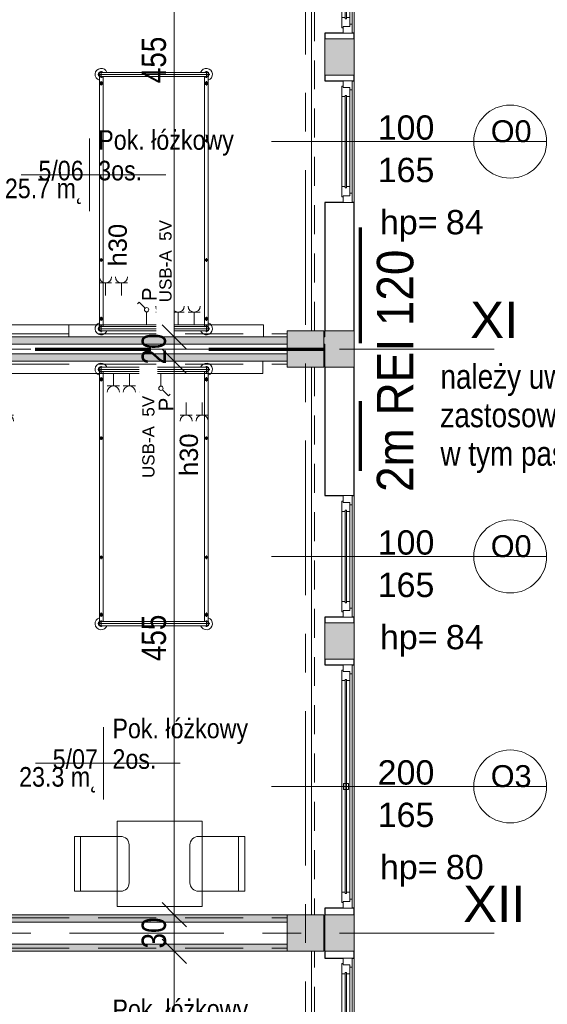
# Model space of a CAD drawing. Header units: centimetres. Extents: x -1631 to 1829, y -257 to 3158.
# Tile 120 of 128: x 952 to 1386, y 1310 to 2119. Entities that reach past the tile are written whole.
import ezdxf

# ---------------------------------------------------------------- set-up
doc = ezdxf.new("R2010")
doc.units = ezdxf.units.CM
for name, pattern in [('Długa kreska', [142.875, 95.25, -47.625]), ('Oś', [222.25, 127, -31.75, 31.75, -31.75]), ('Ponad', [39.688, 23.813, -15.875]), ('Ukryte', [71.438, 47.625, -23.813])]:
    doc.linetypes.add(name, pattern=pattern)
for name, color, linetype, lineweight in [('A-ANNO-DIMS', 211, 'Continuous', 13), ('A-ANNO-DIMS-100', 211, 'Continuous', 13), ('A-ANNO-NOTE', 131, 'Continuous', 9), ('A-AREA-IDEN', 2, 'Continuous', 13), ('A-DETL', 90, 'Continuous', 9), ('A-DETL-HDLN', 90, 'Ukryte', 9), ('A-FLOR-OVHD', 1, 'Ponad', 9), ('A-GLAZ', 151, 'Continuous', 13), ('A-GLAZ-IDEN', 152, 'Continuous', 13), ('A-WALL', 113, 'Continuous', 13), ('A-WALL-PATT', 111, 'Continuous', 13), ('G-ANNO-TEXT', 231, 'Continuous', 13), ('I-FURN', 30, 'Continuous', 9), ('Q-SPCQ', 91, 'Continuous', 9), ('S-COLS', 52, 'Continuous', 13), ('S-GRID', 1, 'Continuous', 13), ('S-GRID-IDEN', 1, 'Continuous', 13)]:
    doc.layers.add(name, color=color, linetype=linetype, lineweight=lineweight)
doc.styles.add('Arial Narrow_3', font='ARIALN.TTF', dxfattribs={"height": 20})
doc.styles.add('Arial Narrow_5', font='ARIALN.TTF', dxfattribs={"height": 20})
doc.styles.add('Arial_10', font='arial.ttf', dxfattribs={"height": 20})
doc.styles.add('Arial_11', font='arial.ttf', dxfattribs={"width": 0.85, "height": 23})
doc.styles.add('Arial_13', font='arial.ttf', dxfattribs={"height": 0.2})
doc.styles.add('Arial_4', font='arial.ttf', dxfattribs={"height": 10})
doc.styles.add('Arial_5', font='arial.ttf', dxfattribs={"height": 12})
doc.styles.add('Arial_6', font='arial.ttf', dxfattribs={"height": 15})
doc.styles.add('Arial_7', font='arial.ttf', dxfattribs={"height": 30})
doc.styles.add('Arial_8', font='arial.ttf', dxfattribs={"height": 18})
doc.styles.add('Arial_9', font='arial.ttf', dxfattribs={"width": 0.9, "height": 30})
doc.dimstyles.new('Diagonal_1_100__0__wewnętrzne_1', dxfattribs={"dimscale": 30.48, "dimtxt": 20.468619, "dimasz": 0.656168, "dimexe": 0.164042, "dimexo": 0.0625, "dimgap": 0.032808, "dimtad": 1, "dimdec": 0, "dimdsep": 46, "dimtxsty": 'Arial Narrow_5', "dimblk1": 'OBLIQUE', "dimblk2": 'OBLIQUE', "dimsah": 1, "dimcen": 0.09, "dimazin": 0, "dimtfac": 1, "dimtdec": 4, "dimtix": 1, "dimtmove": 0, "dimatfit": 3, "dimfxl": 0.164042, "dimfxlon": 1, "dimtvp": 1, "dimtolj": 1, "dimtzin": 0, "dimarcsym": 2})

# ---------------------------------------------------------------- blocks, each defined once
blk = doc.blocks.new('M_Concrete-Square-Column - 300 x 300mm-1794509-5_piętro III __10_50 m_ - stan projektowany')
at = {"layer": 'S-COLS', "lineweight": 9}
blk.add_hatch(color=254, dxfattribs=at).paths.add_polyline_path([(15, -15), (15, 15), (-15, 15), (-15, -15)], flags=0)
for p, q in [((15, 15), (-15, 15)), ((-15, 15), (-15, -15)), ((15, -15), (15, 15)), ((-15, -15), (15, -15))]:
    blk.add_line(p, q, dxfattribs=at)
blk = doc.blocks.new('łóżko 195x90 typ FAMED _102039_ - łóżko 195x90 typ FAMED _102039_-832813-5_piętro III __10_50 m_ - stan projektowany')
at = {"layer": 'I-FURN'}
for p, q in [((-43.25, 102.02), (-43.25, 107.47)), ((-43.25, 106.45), (43.25, 106.45)), ((43.25, 102.02), (43.25, 107.47)), ((-45.98, 104.75), (45.97, 104.75)), ((-44.75, 103.1), (-44.75, -102.61)), ((-43.25, 103.05), (43.25, 103.05)), ((-43.25, 94.85), (-43.25, 98.35)), ((-41.75, -102.55), (-41.75, 103.1)), ((41.75, -102.61), (41.75, 103.05)), ((43.25, 94.85), (43.25, 98.35)), ((44.75, 103.1), (44.75, -102.61)), ((-45, 96.6), (-41.5, 96.6)), ((45, 96.6), (41.5, 96.6)), ((-43.25, 49.69), (-43.25, 46.69)), ((43.25, 49.69), (43.25, 46.69)), ((-44.75, 48.19), (-41.75, 48.19)), ((44.75, 48.19), (41.75, 48.19)), ((-43.25, -48.31), (-43.25, -51.31)), ((43.25, -48.31), (43.25, -51.31)), ((-44.75, -49.81), (-41.75, -49.81)), ((44.75, -49.81), (41.75, -49.81)), ((-45, -96.93), (-41.5, -96.93)), ((-43.25, -95.18), (-43.25, -98.68)), ((45, -96.93), (41.5, -96.93)), ((43.25, -95.18), (43.25, -98.68)), ((45.97, -104.25), (-45.98, -104.25)), ((-43.25, -101.53), (-43.25, -106.98)), ((-43.25, -102.55), (43.25, -102.55)), ((43.25, -101.53), (43.25, -106.98)), ((-43.25, -105.95), (43.25, -105.95))]:
    blk.add_line(p, q, dxfattribs=at)
for centre, radius in [((-43.25, 96.6), 1.25), ((-43.25, 96.6), 0.8), ((43.25, 96.6), 1.25), ((43.25, 96.6), 0.8), ((-43.25, 48.19), 1), ((43.25, 48.19), 1), ((-43.25, -49.81), 1), ((43.25, -49.81), 1), ((-43.25, -96.93), 1.25), ((-43.25, -96.93), 0.8), ((43.25, -96.93), 1.25), ((43.25, -96.93), 0.8)]:
    blk.add_circle(centre, radius, dxfattribs=at)
for centre, radius, start, end in [((-43.25, 104.75), 5, 19.87687, 252.5424), ((-43.25, 104.75), 2.23, 49.8221, 312.38874), ((-43.25, 104.75), 1.93, 62.02067, 297.97933), ((-43.25, 104.75), 1.7, 90, 270), ((43.25, 104.75), 5, 287.4576, 160.12313), ((43.25, 104.75), 2.23, 229.8221, 130.1779), ((43.25, 104.75), 1.93, 242.02067, 117.97933), ((43.25, 104.75), 1.7, 270, 90), ((-43.25, -104.25), 5, 107.4576, 340.12313), ((-43.25, -104.25), 2.23, 49.8221, 310.1779), ((-43.25, -104.25), 1.93, 62.02067, 297.97933), ((-43.25, -104.25), 1.7, 90, 270), ((43.25, -104.25), 5, 199.87687, 72.5424), ((43.25, -104.25), 2.23, 229.8221, 130.1779), ((43.25, -104.25), 1.93, 242.02067, 117.97933), ((43.25, -104.25), 1.7, 270, 90)]:
    blk.add_arc(centre, radius, start, end, dxfattribs=at)
blk = doc.blocks.new('łóżko 195x90 typ FAMED _102039_ - łóżko 195x90 typ FAMED _102039_-1233017-5_piętro III __10_50 m_ - stan projektowany')
at = {"layer": 'I-FURN'}
for p, q in [((-43.25, 101.53), (-43.25, 106.98)), ((-43.25, 105.95), (43.25, 105.95)), ((43.25, 101.53), (43.25, 106.98)), ((45.97, 104.25), (-45.98, 104.25)), ((-44.75, -103.1), (-44.75, 102.61)), ((-43.25, 102.55), (43.25, 102.55)), ((-43.25, 95.18), (-43.25, 98.68)), ((-41.75, 102.55), (-41.75, -103.1)), ((41.75, 102.61), (41.75, -103.05)), ((43.25, 95.18), (43.25, 98.68)), ((44.75, -103.1), (44.75, 102.61)), ((-45, 96.93), (-41.5, 96.93)), ((45, 96.93), (41.5, 96.93)), ((-44.75, 49.81), (-41.75, 49.81)), ((-43.25, 48.31), (-43.25, 51.31)), ((44.75, 49.81), (41.75, 49.81)), ((43.25, 48.31), (43.25, 51.31)), ((-44.75, -48.19), (-41.75, -48.19)), ((-43.25, -49.69), (-43.25, -46.69)), ((44.75, -48.19), (41.75, -48.19)), ((43.25, -49.69), (43.25, -46.69)), ((-45, -96.6), (-41.5, -96.6)), ((-43.25, -94.85), (-43.25, -98.35)), ((45, -96.6), (41.5, -96.6)), ((43.25, -94.85), (43.25, -98.35)), ((-45.98, -104.75), (45.97, -104.75)), ((-43.25, -102.02), (-43.25, -107.47)), ((-43.25, -103.05), (43.25, -103.05)), ((43.25, -102.02), (43.25, -107.47)), ((-43.25, -106.45), (43.25, -106.45))]:
    blk.add_line(p, q, dxfattribs=at)
for centre, radius in [((-43.25, 96.93), 1.25), ((-43.25, 96.93), 0.8), ((43.25, 96.93), 1.25), ((43.25, 96.93), 0.8), ((-43.25, 49.81), 1), ((43.25, 49.81), 1), ((-43.25, -48.19), 1), ((43.25, -48.19), 1), ((-43.25, -96.6), 1.25), ((-43.25, -96.6), 0.8), ((43.25, -96.6), 1.25), ((43.25, -96.6), 0.8)]:
    blk.add_circle(centre, radius, dxfattribs=at)
for centre, radius, start, end in [((-43.25, 104.25), 5, 19.87687, 252.5424), ((-43.25, 104.25), 2.23, 49.8221, 310.1779), ((-43.25, 104.25), 1.93, 62.02067, 297.97933), ((-43.25, 104.25), 1.7, 90, 270), ((43.25, 104.25), 5, 287.4576, 160.12313), ((43.25, 104.25), 2.23, 229.8221, 130.1779), ((43.25, 104.25), 1.93, 242.02067, 117.97933), ((43.25, 104.25), 1.7, 270, 90), ((-43.25, -104.75), 5, 107.4576, 340.12313), ((-43.25, -104.75), 2.23, 47.61126, 310.1779), ((-43.25, -104.75), 1.93, 62.02067, 297.97933), ((-43.25, -104.75), 1.7, 90, 270), ((43.25, -104.75), 5, 199.87687, 72.5424), ((43.25, -104.75), 2.23, 229.8221, 130.1779), ((43.25, -104.75), 1.93, 242.02067, 117.97933), ((43.25, -104.75), 1.7, 270, 90)]:
    blk.add_arc(centre, radius, start, end, dxfattribs=at)
blk = doc.blocks.new('Blat - Blat-1285996-5_piętro III __10_50 m_ - stan projektowany')
at = {"layer": 'I-FURN'}
for p, q in [((0, 0), (70, 0)), ((0, -70), (0, 0)), ((70, 0), (70, -70)), ((70, -70), (0, -70))]:
    blk.add_line(p, q, dxfattribs=at)
blk = doc.blocks.new('krzesło - krzesło-1270919-5_piętro III __10_50 m_ - stan projektowany')
at = {"layer": 'I-FURN'}
for p, q in [((-15.5, 22.5), (15.5, 22.5)), ((-22.5, -22.5), (-22.5, 15.5)), ((22.5, 15.5), (22.5, -22.5)), ((22.5, -17.5), (-22.5, -17.5)), ((22.5, -22.5), (-22.5, -22.5))]:
    blk.add_line(p, q, dxfattribs=at)
for centre, start, end in [((-15.5, 15.5), 90, 180), ((15.5, 15.5), 360, 90)]:
    blk.add_arc(centre, 7, start, end, dxfattribs=at)
blk = doc.blocks.new('krzesło - krzesło-823058-5_piętro III __10_50 m_ - stan projektowany')
at = {"layer": 'I-FURN'}
for p, q in [((-22.5, 22.5), (-22.5, -15.5)), ((22.5, 22.5), (-22.5, 22.5)), ((22.5, 17.5), (-22.5, 17.5)), ((22.5, -15.5), (22.5, 22.5)), ((-15.5, -22.5), (15.5, -22.5))]:
    blk.add_line(p, q, dxfattribs=at)
for centre, start, end in [((-15.5, -15.5), 180, 270), ((15.5, -15.5), 270, 0)]:
    blk.add_arc(centre, 7, start, end, dxfattribs=at)
blk = doc.blocks.new('Panel Gazowo Oswietleniowy 2 - Type 1-2423792-5_piętro III __10_50 m_ - stan projektowany')
at = {"layer": 'Q-SPCQ'}
for p, q in [((-112.5, 47.33), (-102.5, 47.33)), ((-107.5, 47.33), (-107.5, 37)), ((-99.33, 47.33), (-89.33, 47.33)), ((-94.33, 47.33), (-94.33, 37)), ((47.5, 47.33), (57.5, 47.33)), ((52.5, 47.33), (52.5, 37)), ((60.67, 47.33), (70.67, 47.33)), ((65.67, 47.33), (65.67, 37)), ((-79.82, 31.43), (-81.13, 30.12)), ((-74.88, 26.48), (-79.82, 31.43)), ((80.18, 31.43), (78.87, 30.12)), ((85.12, 26.48), (80.18, 31.43)), ((-73.64, 13), (-73.64, 23.5)), ((-66.13, 23.33), (-56.13, 23.33)), ((-61.13, 23.33), (-61.13, 13)), ((-52.67, 23.33), (-42.67, 23.33)), ((-47.67, 23.33), (-47.67, 13)), ((-39.5, 23.33), (-29.5, 23.33)), ((-34.5, 23.33), (-34.5, 13)), ((86.36, 13), (86.36, 23.5)), ((93.87, 23.33), (103.87, 23.33)), ((98.87, 23.33), (98.87, 13)), ((107.33, 23.33), (117.33, 23.33)), ((112.33, 23.33), (112.33, 13)), ((120.5, 23.33), (130.5, 23.33)), ((125.5, 23.33), (125.5, 13)), ((-157.5, 3), (-157.5, 13)), ((-157.5, 13), (182.5, 13)), ((182.5, 13), (182.5, 3))]:
    blk.add_line(p, q, dxfattribs=at)
for centre in [(-73.64, 25.25), (86.36, 25.25)]:
    blk.add_circle(centre, 1.75, dxfattribs=at)
for centre, end in [((-107.5, 52.33), 0), ((-94.33, 52.33), 0), ((52.5, 52.33), 0), ((65.67, 52.33), 0), ((-61.13, 28.33), 360), ((-47.67, 28.33), 360), ((-34.5, 28.33), 360), ((98.87, 28.33), 360), ((112.33, 28.33), 360), ((125.5, 28.33), 360)]:
    blk.add_arc(centre, 5, 180, end, dxfattribs=at)
blk = doc.blocks.new('Okno - automatyczna etykieta - 100x165 _projektowane_-2415065-5_piętro III __10_50 m_ - stan projektowany')
at = {"layer": 'A-GLAZ'}
for p, q in [((-50, -3), (-44.5, -3)), ((-50, -10.5), (-50, -3)), ((-45.5, -2), (-37, -2)), ((-45.5, -3), (-45.5, -2)), ((-44.5, -3), (-45.5, -3)), ((-44.5, -8.5), (-44.5, -3)), ((-44.5, -3), (-44.5, -8.5)), ((-38, -5.75), (-38, -4.75)), ((-38, -4.75), (38, -4.75)), ((-38, -4.75), (-38, -5.75)), ((-37, -4.75), (-38, -4.75)), ((38, -5.75), (-38, -5.75)), ((-38, -5.75), (-37, -5.75)), ((-37, -2), (-37, -4.75)), ((37, -2), (-37, -2)), ((-37, -5.75), (-37, -8.5)), ((37, -2), (45.5, -2)), ((37, -4.75), (37, -2)), ((38, -4.75), (37, -4.75)), ((37, -5.75), (38, -5.75)), ((37, -8.5), (37, -5.75)), ((38, -4.75), (38, -5.75)), ((38, -5.75), (38, -4.75)), ((44.5, -3), (44.5, -8.5)), ((45.5, -3), (44.5, -3)), ((44.5, -3), (50, -3)), ((44.5, -8.5), (44.5, -3)), ((45.5, -2), (45.5, -3)), ((50, -3), (50, -10.5)), ((-42.5, -10.5), (-50, -10.5)), ((-50, -10.5), (50, -10.5)), ((-37, -8.5), (-44.5, -8.5)), ((-44.5, -8.5), (-42.5, -8.5)), ((-42.5, -8.5), (-42.5, -10.5)), ((42.5, -10.5), (-42.5, -10.5)), ((37, -8.5), (-37, -8.5)), ((44.5, -8.5), (37, -8.5)), ((42.5, -8.5), (44.5, -8.5)), ((42.5, -10.5), (42.5, -8.5)), ((50, -10.5), (42.5, -10.5))]:
    blk.add_line(p, q, dxfattribs=at)
blk = doc.blocks.new('Okno - automatyczna etykieta - 200x165 _projektowane_-2617392-5_piętro III __10_50 m_ - stan projektowany')
at = {"layer": 'A-GLAZ'}
for p, q in [((-92.5, 10.5), (-100, 10.5)), ((-100, 10.5), (-100, 3)), ((-100, 10.5), (100, 10.5)), ((-87, 8.5), (-94.5, 8.5)), ((-94.5, 8.5), (-94.5, 3)), ((-94.5, 3), (-94.5, 8.5)), ((-94.5, 8.5), (-92.5, 8.5)), ((-92.5, 8.5), (-92.5, 10.5)), ((92.5, 10.5), (-92.5, 10.5)), ((-87, 5.75), (-87, 8.5)), ((87, 8.5), (-87, 8.5)), ((94.5, 8.5), (87, 8.5)), ((87, 8.5), (87, 5.75)), ((100, 10.5), (92.5, 10.5)), ((92.5, 10.5), (92.5, 8.5)), ((92.5, 8.5), (94.5, 8.5)), ((94.5, 3), (94.5, 8.5)), ((94.5, 8.5), (94.5, 3)), ((100, 3), (100, 10.5)), ((-100, 3), (-94.5, 3)), ((-94.5, 3), (-95.5, 3)), ((-95.5, 3), (-95.5, 2)), ((-95.5, 2), (-87, 2)), ((88, 5.75), (-88, 5.75)), ((-88, 5.75), (-88, 4.75)), ((-88, 4.75), (-88, 5.75)), ((-88, 5.75), (-87, 5.75)), ((-88, 4.75), (88, 4.75)), ((-87, 4.75), (-88, 4.75)), ((-87, 2), (-87, 4.75)), ((87, 2), (-87, 2)), ((2.5, 7.25), (-2.5, 7.25)), ((-2.5, 7.25), (-2.5, 3.25)), ((-2.5, 3.25), (2.5, 3.25)), ((2.5, 3.25), (2.5, 7.25)), ((87, 5.75), (88, 5.75)), ((87, 4.75), (87, 2)), ((88, 4.75), (87, 4.75)), ((87, 2), (95.5, 2)), ((88, 4.75), (88, 5.75)), ((88, 5.75), (88, 4.75)), ((95.5, 3), (94.5, 3)), ((94.5, 3), (100, 3)), ((95.5, 2), (95.5, 3))]:
    blk.add_line(p, q, dxfattribs=at)
blk = doc.blocks.new('DIMBLOCK62-5_piętro III __10_50 m_ - stan projektowany')
at = {"layer": 'A-ANNO-DIMS-100', "transparency": 16777216}
for p, q in [((1079.48, 1353.33), (1069.48, 1363.33)), ((1074.48, 1353.33), (1084.48, 1353.33)), ((1079.48, 1353.33), (1074.48, 1353.33)), ((1079.48, 1015.83), (1079.48, 1353.33)), ((1079.48, 1353.33), (1089.48, 1343.33)), ((1079.48, 1015.83), (1069.48, 1025.83)), ((1074.48, 1015.83), (1084.48, 1015.83)), ((1079.48, 1015.83), (1074.48, 1015.83)), ((1079.48, 1015.83), (1089.48, 1005.83))]:
    blk.add_line(p, q, dxfattribs=at)
at = {"layer": 'A-ANNO-DIMS-100', "color": 0, "transparency": 16777216, "insert": (1052.64, 1165.57), "char_height": 20, "width": 45.6158, "attachment_point": 1, "rotation": 90, "line_spacing_factor": 0.974696, "style": 'Arial Narrow_5'}
blk.add_mtext('338', dxfattribs=at)
blk = doc.blocks.new('_Oblique')
at = {"color": 0, "linetype": 'ByBlock', "lineweight": -2}
blk.add_line((-0.5, -0.5), (0.5, 0.5), dxfattribs=at)
blk = doc.blocks.new('DIMBLOCK63-5_piętro III __10_50 m_ - stan projektowany')
at = {"layer": 'A-ANNO-DIMS-100', "transparency": 16777216}
for p, q in [((1079.48, 1383.33), (1069.48, 1393.33)), ((1074.48, 1383.33), (1084.48, 1383.33)), ((1079.48, 1383.33), (1074.48, 1383.33)), ((1079.48, 1353.33), (1079.48, 1383.33)), ((1079.48, 1383.33), (1089.48, 1373.33)), ((1079.48, 1353.33), (1069.48, 1363.33)), ((1074.48, 1353.33), (1084.48, 1353.33)), ((1079.48, 1353.33), (1074.48, 1353.33)), ((1079.48, 1353.33), (1089.48, 1343.33))]:
    blk.add_line(p, q, dxfattribs=at)
at = {"layer": 'A-ANNO-DIMS-100', "color": 0, "transparency": 16777216, "insert": (1052.64, 1355.65), "char_height": 20, "width": 30.4105, "attachment_point": 1, "rotation": 90, "line_spacing_factor": 0.974696, "style": 'Arial Narrow_5'}
blk.add_mtext('30', dxfattribs=at)
blk = doc.blocks.new('DIMBLOCK64-5_piętro III __10_50 m_ - stan projektowany')
at = {"layer": 'A-ANNO-DIMS-100', "transparency": 16777216}
for p, q in [((1079.48, 1838.33), (1069.48, 1848.33)), ((1074.48, 1838.33), (1084.48, 1838.33)), ((1079.48, 1838.33), (1074.48, 1838.33)), ((1079.48, 1383.33), (1079.48, 1838.33)), ((1079.48, 1838.33), (1089.48, 1828.33)), ((1079.48, 1383.33), (1069.48, 1393.33)), ((1074.48, 1383.33), (1084.48, 1383.33)), ((1079.48, 1383.33), (1074.48, 1383.33)), ((1079.48, 1383.33), (1089.48, 1373.33))]:
    blk.add_line(p, q, dxfattribs=at)
at = {"layer": 'A-ANNO-DIMS-100', "color": 0, "transparency": 16777216, "insert": (1052.64, 1591.82), "char_height": 20, "width": 45.6158, "attachment_point": 1, "rotation": 90, "line_spacing_factor": 0.974696, "style": 'Arial Narrow_5'}
blk.add_mtext('455', dxfattribs=at)
blk = doc.blocks.new('DIMBLOCK65-5_piętro III __10_50 m_ - stan projektowany')
at = {"layer": 'A-ANNO-DIMS-100', "transparency": 16777216}
for p, q in [((1079.48, 1858.33), (1069.48, 1868.33)), ((1074.48, 1858.33), (1084.48, 1858.33)), ((1079.48, 1858.33), (1074.48, 1858.33)), ((1079.48, 1838.33), (1079.48, 1858.33)), ((1079.48, 1858.33), (1089.48, 1848.33)), ((1079.48, 1838.33), (1069.48, 1848.33)), ((1074.48, 1838.33), (1084.48, 1838.33)), ((1079.48, 1838.33), (1074.48, 1838.33)), ((1079.48, 1838.33), (1089.48, 1828.33))]:
    blk.add_line(p, q, dxfattribs=at)
at = {"layer": 'A-ANNO-DIMS-100', "color": 0, "transparency": 16777216, "insert": (1052.64, 1835.65), "char_height": 20, "width": 30.4105, "attachment_point": 1, "rotation": 90, "line_spacing_factor": 0.974696, "style": 'Arial Narrow_5'}
blk.add_mtext('20', dxfattribs=at)
blk = doc.blocks.new('DIMBLOCK66-5_piętro III __10_50 m_ - stan projektowany')
at = {"layer": 'A-ANNO-DIMS-100', "transparency": 16777216}
for p, q in [((1079.48, 2313.33), (1069.48, 2323.33)), ((1074.48, 2313.33), (1084.48, 2313.33)), ((1079.48, 2313.33), (1074.48, 2313.33)), ((1079.48, 1858.33), (1079.48, 2313.33)), ((1079.48, 2313.33), (1089.48, 2303.33)), ((1079.48, 1858.33), (1069.48, 1868.33)), ((1074.48, 1858.33), (1084.48, 1858.33)), ((1079.48, 1858.33), (1074.48, 1858.33)), ((1079.48, 1858.33), (1089.48, 1848.33))]:
    blk.add_line(p, q, dxfattribs=at)
at = {"layer": 'A-ANNO-DIMS-100', "color": 0, "transparency": 16777216, "insert": (1052.64, 2066.82), "char_height": 20, "width": 45.6158, "attachment_point": 1, "rotation": 90, "line_spacing_factor": 0.974696, "style": 'Arial Narrow_5'}
blk.add_mtext('455', dxfattribs=at)
blk = doc.blocks.new('METKA_POMIESZCZENIA2 - Rozbudowana - bez ramki-2396678-5_piętro III __10_50 m_ - stan projektowany')
at = {"layer": 'A-AREA-IDEN'}
for p, q in [((0, 0.425), (0, 0)), ((0.098, 0), (-0.8, 0)), ((-0.8, 0), (0.9, 0)), ((0, 0), (0, -0.425))]:
    blk.add_line(p, q, dxfattribs=at)
blk = doc.blocks.new('Okno_PG_typ 100 - metka _wys_parapetu-2491532-5_piętro III __10_50 m_ - stan projektowany')
at = {"layer": 'A-GLAZ-IDEN'}
blk.add_line((0, -1.8946), (0, 0.3677), dxfattribs=at)
blk.add_circle((0, 0.0677), 0.3, dxfattribs=at)
at = {"layer": 'A-GLAZ-IDEN', "insert": (0.5622, -1.0037), "char_height": 0.2, "width": 0.4949, "attachment_point": 1, "rotation": 90, "line_spacing_factor": 0.936439, "style": 'Arial_13'}
blk.add_mtext('\\pxt6.35,12.7,19.05,25.4,31.75,38.1,44.45,50.8,57.15,63.5,69.85,76.2,82.55,88.9,95.25,101.6,107.95,114.3,120.65,127,133.35,139.7,146.05,152.4,158.75,165.1,171.45,177.8,184.15,190.5,196.85,203.2;{hp=}', dxfattribs=at)

msp = doc.modelspace()

# ---------------------------------------------------------------- hatches: boundary and pattern name
at = {"layer": 'A-WALL-PATT'}
h = msp.add_hatch(color=9, dxfattribs=at)
h.paths.add_polyline_path([(1203.38, 393.33), (1227.38, 393.33), (1227.38, 423.33), (1203.38, 423.33), (1203.38, 419.08)], flags=0)
h.paths.add_polyline_path([(1203.38, 633.33), (1227.38, 633.33), (1227.38, 663.33), (1203.38, 663.33)], flags=0)
h.paths.add_polyline_path([(1227.38, 873.33), (1227.38, 903.33), (1203.38, 903.33), (1203.38, 873.33)], flags=0)
h.paths.add_polyline_path([(1203.38, 1113.33), (1227.38, 1113.33), (1227.38, 1143.33), (1203.38, 1143.33)], flags=0)
h.paths.add_polyline_path([(1227.38, 1353.33), (1227.38, 1383.33), (1203.38, 1383.33), (1203.38, 1353.33)], flags=0)
h.paths.add_polyline_path([(1227.38, 1593.33), (1227.38, 1623.33), (1203.38, 1623.33), (1203.38, 1593.33)], flags=0)
h.paths.add_polyline_path([(1227.38, 1833.33), (1227.38, 1863.33), (1203.38, 1863.33), (1203.38, 1833.33)], flags=0)
h.paths.add_polyline_path([(1227.38, 2073.33), (1227.38, 2103.33), (1203.38, 2103.33), (1203.38, 2073.33)], flags=0)
h.paths.add_polyline_path([(1203.38, 2313.33), (1227.38, 2313.33), (1227.38, 2343.33), (1203.38, 2343.33)], flags=0)
h.paths.add_polyline_path([(1227.38, 2553.33), (1227.38, 2583.33), (1203.38, 2583.33), (1203.38, 2553.33)], flags=0)
h.paths.add_polyline_path([(1227.38, 2793.33), (1227.38, 2824.33), (1203.38, 2824.33), (1203.38, 2793.33)], flags=0)
h = msp.add_hatch(color=9, dxfattribs=at)
h.paths.add_polyline_path([(1172.38, 1852.33), (1172.38, 1858.33), (602.38, 1858.33), (602.38, 1852.33), (1100.2, 1852.33)], flags=0)
h.paths.add_polyline_path([(1203.38, 1852.33), (1203.38, 1858.33), (1202.38, 1858.33), (1202.38, 1852.33)], flags=0)
for points in [[(1172.38, 1838.33), (1172.38, 1844.33), (602.38, 1844.33), (602.38, 1838.33), (1100.2, 1838.33)], [(1172.38, 1377.33), (1172.38, 1383.33), (775.38, 1383.33), (775.38, 1377.33), (1100.2, 1377.33)], [(1172.38, 1353.33), (1172.38, 1359.33), (775.38, 1359.33), (775.38, 1353.33), (1100.2, 1353.33)]]:
    msp.add_hatch(color=9, dxfattribs=at).paths.add_polyline_path(points, flags=0)

# ---------------------------------------------------------------- linework, layer by layer
at = {"layer": 'A-DETL', "linetype": 'Długa kreska', "lineweight": 70}
for p, q in [((1232.38, 1948.33), (1232.38, 1748.33)), ((536.38, 1848.33), (1232.38, 1848.33))]:
    msp.add_line(p, q, dxfattribs=at)
at = {"layer": 'A-DETL-HDLN'}
for p, q in [((-1197.62, 1380.83), (1172.38, 1380.83)), ((-1197.62, 1355.83), (1172.38, 1355.83))]:
    msp.add_line(p, q, dxfattribs=at)
at = {"layer": 'A-FLOR-OVHD'}
for p, q in [((1194.88, 1863.33), (1194.88, 2313.33)), ((1194.88, 1833.33), (1194.88, 1383.33)), ((1194.88, 903.33), (1194.88, 1353.33))]:
    msp.add_line(p, q, dxfattribs=at)
at = {"layer": 'A-WALL', "lineweight": 9}
for p, q in [((1192.38, 1863.33), (1192.38, 2313.33)), ((1227.38, 2307.83), (1227.38, 2107.83)), ((1203.38, 2103.33), (1203.38, 2073.33)), ((1227.38, 2073.33), (1227.38, 2103.33)), ((1227.38, 2068.83), (1227.38, 1968.83)), ((1203.38, 1863.33), (1203.38, 1858.33)), ((1227.38, 1833.33), (1227.38, 1863.33)), ((1172.38, 1858.33), (602.38, 1858.33)), ((1203.38, 1858.33), (1202.38, 1858.33)), ((602.38, 1852.33), (1172.38, 1852.33)), ((1202.38, 1852.33), (1203.38, 1852.33)), ((1203.38, 1852.33), (1203.38, 1833.33)), ((1172.38, 1844.33), (602.38, 1844.33)), ((602.38, 1838.33), (1172.38, 1838.33)), ((1192.38, 1383.33), (1192.38, 1833.33)), ((1227.38, 1727.83), (1227.38, 1627.83)), ((1203.38, 1623.33), (1203.38, 1593.33)), ((1227.38, 1593.33), (1227.38, 1623.33)), ((1227.38, 1588.83), (1227.38, 1388.83)), ((1172.38, 1383.33), (763.38, 1383.33)), ((775.38, 1377.33), (1172.38, 1377.33)), ((1203.38, 1383.33), (1203.38, 1353.33)), ((1227.38, 1353.33), (1227.38, 1383.33)), ((763.38, 1353.33), (1172.38, 1353.33)), ((1172.38, 1359.33), (775.38, 1359.33)), ((1192.38, 1015.83), (1192.38, 1353.33)), ((1227.38, 1347.83), (1227.38, 1147.83))]:
    msp.add_line(p, q, dxfattribs=at)
at = {"layer": 'A-WALL', "color": 7, "lineweight": 25}
for p, q in [((1218.38, 2107.83), (1203.38, 2107.83)), ((1203.38, 2107.83), (1203.38, 2103.33)), ((1227.38, 2107.83), (1225.88, 2107.83)), ((1227.38, 2103.33), (1227.38, 2107.83)), ((1203.38, 2073.33), (1203.38, 2068.83)), ((1227.38, 2068.83), (1227.38, 2073.33)), ((1203.38, 2068.83), (1218.38, 2068.83)), ((1225.88, 2068.83), (1227.38, 2068.83)), ((1218.38, 1968.83), (1203.38, 1968.83)), ((1203.38, 1968.83), (1203.38, 1863.33)), ((1227.38, 1968.83), (1225.88, 1968.83)), ((1227.38, 1863.33), (1227.38, 1968.83)), ((1203.38, 1833.33), (1203.38, 1727.83)), ((1227.38, 1727.83), (1227.38, 1833.33)), ((1203.38, 1727.83), (1218.38, 1727.83)), ((1225.88, 1727.83), (1227.38, 1727.83)), ((1218.38, 1627.83), (1203.38, 1627.83)), ((1203.38, 1627.83), (1203.38, 1623.33)), ((1227.38, 1627.83), (1225.88, 1627.83)), ((1227.38, 1623.33), (1227.38, 1627.83)), ((1203.38, 1593.33), (1203.38, 1588.83)), ((1203.38, 1588.83), (1218.38, 1588.83)), ((1225.88, 1588.83), (1227.38, 1588.83)), ((1227.38, 1588.83), (1227.38, 1593.33)), ((1218.38, 1388.83), (1203.38, 1388.83)), ((1203.38, 1388.83), (1203.38, 1383.33)), ((1227.38, 1388.83), (1225.88, 1388.83)), ((1227.38, 1383.33), (1227.38, 1388.83)), ((1203.38, 1353.33), (1203.38, 1347.83)), ((1227.38, 1347.83), (1227.38, 1353.33)), ((1203.38, 1347.83), (1218.38, 1347.83)), ((1225.88, 1347.83), (1227.38, 1347.83))]:
    msp.add_line(p, q, dxfattribs=at)
at = {"layer": 'A-WALL'}
for p, q in [((1227.38, 2103.33), (1203.38, 2103.33)), ((1203.38, 2073.33), (1227.38, 2073.33)), ((1227.38, 1863.33), (1203.38, 1863.33)), ((1203.38, 1833.33), (1227.38, 1833.33)), ((1227.38, 1623.33), (1203.38, 1623.33)), ((1203.38, 1593.33), (1227.38, 1593.33)), ((1227.38, 1383.33), (1203.38, 1383.33)), ((1203.38, 1353.33), (1227.38, 1353.33))]:
    msp.add_line(p, q, dxfattribs=at)
at = {"layer": 'S-GRID', "linetype": 'Oś'}
for p, q in [((1187.38, 2884.27), (1187.38, 27.13)), ((1342.46, 1848.33), (-1368.76, 1848.33)), ((1342.46, 1368.33), (-1368.76, 1368.33))]:
    msp.add_line(p, q, dxfattribs=at)

# ---------------------------------------------------------------- block references
at = {"layer": 'A-AREA-IDEN', "xscale": 69.99999999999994, "yscale": 69.99999999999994, "zscale": 69.99999999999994}
msp.add_blockref('METKA_POMIESZCZENIA2 - Rozbudowana - bez ramki-2396678-5_piętro III __10_50 m_ - stan projektowany', (1021.33, 1507.84), dxfattribs=at)
at = {"layer": 'A-GLAZ'}
for name, p, rotation in [('Okno - automatyczna etykieta - 200x165 _projektowane_-2617392-5_piętro III __10_50 m_ - stan projektowany', (1215.38, 2207.83), 269.9999999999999), ('Okno - automatyczna etykieta - 100x165 _projektowane_-2415065-5_piętro III __10_50 m_ - stan projektowany', (1215.38, 2018.83), 89.99999999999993), ('Okno - automatyczna etykieta - 100x165 _projektowane_-2415065-5_piętro III __10_50 m_ - stan projektowany', (1215.38, 1677.83), 89.99999999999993), ('Okno - automatyczna etykieta - 200x165 _projektowane_-2617392-5_piętro III __10_50 m_ - stan projektowany', (1215.38, 1488.83), 269.9999999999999), ('Okno - automatyczna etykieta - 200x165 _projektowane_-2617392-5_piętro III __10_50 m_ - stan projektowany', (1215.38, 1247.83), 269.9999999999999)]:
    msp.add_blockref(name, p, dxfattribs=dict(at, rotation=rotation))
at = {"layer": 'A-GLAZ-IDEN', "xscale": 99.99999999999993, "yscale": 99.99999999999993, "zscale": 99.99999999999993}
for p, rotation in [((1348.94, 2018.83), 270.0000000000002), ((1348.94, 1677.83), 270.0000000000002), ((1348.94, 1488.83), 270.0000000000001)]:
    msp.add_blockref('Okno_PG_typ 100 - metka _wys_parapetu-2491532-5_piętro III __10_50 m_ - stan projektowany', p, dxfattribs=dict(at, rotation=rotation))
at = {"layer": 'I-FURN'}
for name, p, rotation in [('łóżko 195x90 typ FAMED _102039_ - łóżko 195x90 typ FAMED _102039_-832813-5_piętro III __10_50 m_ - stan projektowany', (1062.63, 1969.77), 180), ('łóżko 195x90 typ FAMED _102039_ - łóżko 195x90 typ FAMED _102039_-1233017-5_piętro III __10_50 m_ - stan projektowany', (1062.63, 1726.88), 180), ('Blat - Blat-1285996-5_piętro III __10_50 m_ - stan projektowany', (1102.38, 1460.22), 270.0000000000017), ('krzesło - krzesło-1270919-5_piętro III __10_50 m_ - stan projektowany', (1019.88, 1425.22), 270.0000000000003), ('krzesło - krzesło-823058-5_piętro III __10_50 m_ - stan projektowany', (1114.88, 1425.22), 270.0000000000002)]:
    msp.add_blockref(name, p, dxfattribs=dict(at, rotation=rotation))
at = {"layer": 'Q-SPCQ'}
for p in [(810.38, 1855.33), (970.38, 1855.33)]:
    msp.add_blockref('Panel Gazowo Oswietleniowy 2 - Type 1-2423792-5_piętro III __10_50 m_ - stan projektowany', p, dxfattribs=at)
at = {"layer": 'Q-SPCQ', "rotation": 180}
msp.add_blockref('Panel Gazowo Oswietleniowy 2 - Type 1-2423792-5_piętro III __10_50 m_ - stan projektowany', (994.88, 1841.33), dxfattribs=at)
at = {"layer": 'S-COLS', "lineweight": 9}
for p in [(1187.38, 1848.33), (1187.38, 1368.33)]:
    msp.add_blockref('M_Concrete-Square-Column - 300 x 300mm-1794509-5_piętro III __10_50 m_ - stan projektowany', p, dxfattribs=at)

# ---------------------------------------------------------------- texts
at = {"layer": 'A-AREA-IDEN', "char_height": 16.1, "line_spacing_factor": 0.936439, "style": 'Arial_11'}
for s, insert, width, attachment_point in [('\\pt84.99995,169.9999,255.00008,340.00003,424.99998,509.99993,595.00011,680.00006,765.00001,849.99996,934.99991,1020.00009,1105.00004,1189.99999,1274.99994,1359.99989,1445.00007,1530.00002,1614.99997,1699.99992,1785.0001,1870.00005,1955,2039.99995,2124.9999,2210.00008,2295.00003,2379.99998,2464.99993,2550.00011,2635.00006,2720.00001;Pok. łóżkowy\\P3os.', (1016.94, 1986.74), 109.837, 7), ('\\pxqr,t3.69565,7.3913,11.08696,14.78261,18.47826,22.17391,25.86957,29.56522,33.26087,36.95652,40.65217,44.34783,48.04348,51.73913,55.43478,59.13043,62.82609,66.52174,70.21739,73.91304,77.6087,81.30435,85,88.69565,92.3913,96.08696,99.78261,103.47826,107.17391,110.86957,114.56522,118.26087;{5/06}', (1004.98, 1986.74), 37.009, 9), ('\\pt84.99995,169.9999,255.00008,340.00003,424.99998,509.99993,595.00011,680.00006,765.00001,849.99996,934.99991,1020.00009,1105.00004,1189.99999,1274.99994,1359.99989,1445.00007,1530.00002,1614.99997,1699.99992,1785.0001,1870.00005,1955,2039.99995,2124.9999,2210.00008,2295.00003,2379.99998,2464.99993,2550.00011,2635.00006,2720.00001;25.7 m˛', (1004.98, 1988.41), 64.141, 3), ('\\pt84.99995,169.9999,255.00008,340.00003,424.99998,509.99993,595.00011,680.00006,765.00001,849.99996,934.99991,1020.00009,1105.00004,1189.99999,1274.99994,1359.99989,1445.00007,1530.00002,1614.99997,1699.99992,1785.0001,1870.00005,1955,2039.99995,2124.9999,2210.00008,2295.00003,2379.99998,2464.99993,2550.00011,2635.00006,2720.00001;Pok. łóżkowy\\P2os.', (1028.63, 1503.1), 109.837, 7), ('\\pxqr,t3.69565,7.3913,11.08696,14.78261,18.47826,22.17391,25.86957,29.56522,33.26087,36.95652,40.65217,44.34783,48.04348,51.73913,55.43478,59.13043,62.82609,66.52174,70.21739,73.91304,77.6087,81.30435,85,88.69565,92.3913,96.08696,99.78261,103.47826,107.17391,110.86957,114.56522,118.26087;{5/07}', (1016.68, 1503.1), 37.009, 9), ('\\pt84.99995,169.9999,255.00008,340.00003,424.99998,509.99993,595.00011,680.00006,765.00001,849.99996,934.99991,1020.00009,1105.00004,1189.99999,1274.99994,1359.99989,1445.00007,1530.00002,1614.99997,1699.99992,1785.0001,1870.00005,1955,2039.99995,2124.9999,2210.00008,2295.00003,2379.99998,2464.99993,2550.00011,2635.00006,2720.00001;23.3 m˛', (1016.68, 1504.77), 64.141, 3), ('\\pt84.99995,169.9999,255.00008,340.00003,424.99998,509.99993,595.00011,680.00006,765.00001,849.99996,934.99991,1020.00009,1105.00004,1189.99999,1274.99994,1359.99989,1445.00007,1530.00002,1614.99997,1699.99992,1785.0001,1870.00005,1955,2039.99995,2124.9999,2210.00008,2295.00003,2379.99998,2464.99993,2550.00011,2635.00006,2720.00001;Pok. łóżkowy\\P1os.', (1028.63, 1272.25), 109.837, 7)]:
    msp.add_mtext(s, dxfattribs=dict(at, insert=insert, width=width, attachment_point=attachment_point))
at = {"layer": 'A-GLAZ-IDEN', "line_spacing_factor": 0.936439}
for s, insert, char_height, width, attachment_point, style in [('\\pxqc,t6.35,12.7,19.05,25.4,31.75,38.1,44.45,50.8,57.15,63.5,69.85,76.2,82.55,88.9,95.25,101.6,107.95,114.3,120.65,127,133.35,139.7,146.05,152.4,158.75,165.1,171.45,177.8,184.15,190.5,196.85,203.2;{100}', (1270.05, 2030.22), 20, 48.3, 5, 'Arial_10'), ('\\pxqc,t7.05556,14.11111,21.16667,28.22222,35.27778,42.33333,49.38889,56.44444,63.5,70.55556,77.61111,84.66667,91.72222,98.77778,105.83333,112.88889,119.94444,127,134.05556,141.11111,148.16667,155.22222,162.27778,169.33333,176.38889,183.44444,190.5,197.55556,204.61111,211.66667,218.72222,225.77778;{O0}', (1356.52, 2027.21), 18, 33.7, 5, 'Arial_8'), ('\\pxqc,t6.35,12.7,19.05,25.4,31.75,38.1,44.45,50.8,57.15,63.5,69.85,76.2,82.55,88.9,95.25,101.6,107.95,114.3,120.65,127,133.35,139.7,146.05,152.4,158.75,165.1,171.45,177.8,184.15,190.5,196.85,203.2;{165}', (1270.05, 1995.34), 20, 48.3, 5, 'Arial_10'), ('\\pxt6.35,12.7,19.05,25.4,31.75,38.1,44.45,50.8,57.15,63.5,69.85,76.2,82.55,88.9,95.25,101.6,107.95,114.3,120.65,127,133.35,139.7,146.05,152.4,158.75,165.1,171.45,177.8,184.15,190.5,196.85,203.2;{84}', (1302.84, 1962.6), 20, 32.4, 1, 'Arial_10'), ('\\pxqc,t6.35,12.7,19.05,25.4,31.75,38.1,44.45,50.8,57.15,63.5,69.85,76.2,82.55,88.9,95.25,101.6,107.95,114.3,120.65,127,133.35,139.7,146.05,152.4,158.75,165.1,171.45,177.8,184.15,190.5,196.85,203.2;{100}', (1270.05, 1689.22), 20, 48.3, 5, 'Arial_10'), ('\\pxqc,t7.05556,14.11111,21.16667,28.22222,35.27778,42.33333,49.38889,56.44444,63.5,70.55556,77.61111,84.66667,91.72222,98.77778,105.83333,112.88889,119.94444,127,134.05556,141.11111,148.16667,155.22222,162.27778,169.33333,176.38889,183.44444,190.5,197.55556,204.61111,211.66667,218.72222,225.77778;{O0}', (1356.52, 1686.21), 18, 33.7, 5, 'Arial_8'), ('\\pxqc,t6.35,12.7,19.05,25.4,31.75,38.1,44.45,50.8,57.15,63.5,69.85,76.2,82.55,88.9,95.25,101.6,107.95,114.3,120.65,127,133.35,139.7,146.05,152.4,158.75,165.1,171.45,177.8,184.15,190.5,196.85,203.2;{165}', (1270.05, 1654.34), 20, 48.3, 5, 'Arial_10'), ('\\pxt6.35,12.7,19.05,25.4,31.75,38.1,44.45,50.8,57.15,63.5,69.85,76.2,82.55,88.9,95.25,101.6,107.95,114.3,120.65,127,133.35,139.7,146.05,152.4,158.75,165.1,171.45,177.8,184.15,190.5,196.85,203.2;{84}', (1302.84, 1621.6), 20, 32.4, 1, 'Arial_10'), ('\\pxqc,t6.35,12.7,19.05,25.4,31.75,38.1,44.45,50.8,57.15,63.5,69.85,76.2,82.55,88.9,95.25,101.6,107.95,114.3,120.65,127,133.35,139.7,146.05,152.4,158.75,165.1,171.45,177.8,184.15,190.5,196.85,203.2;{200}', (1270.05, 1500.22), 20, 48.3, 5, 'Arial_10'), ('\\pxqc,t7.05556,14.11111,21.16667,28.22222,35.27778,42.33333,49.38889,56.44444,63.5,70.55556,77.61111,84.66667,91.72222,98.77778,105.83333,112.88889,119.94444,127,134.05556,141.11111,148.16667,155.22222,162.27778,169.33333,176.38889,183.44444,190.5,197.55556,204.61111,211.66667,218.72222,225.77778;{O3}', (1356.52, 1497.21), 18, 33.7, 5, 'Arial_8'), ('\\pxqc,t6.35,12.7,19.05,25.4,31.75,38.1,44.45,50.8,57.15,63.5,69.85,76.2,82.55,88.9,95.25,101.6,107.95,114.3,120.65,127,133.35,139.7,146.05,152.4,158.75,165.1,171.45,177.8,184.15,190.5,196.85,203.2;{165}', (1270.05, 1465.34), 20, 48.3, 5, 'Arial_10'), ('\\pxt6.35,12.7,19.05,25.4,31.75,38.1,44.45,50.8,57.15,63.5,69.85,76.2,82.55,88.9,95.25,101.6,107.95,114.3,120.65,127,133.35,139.7,146.05,152.4,158.75,165.1,171.45,177.8,184.15,190.5,196.85,203.2;{80}', (1302.84, 1432.6), 20, 32.4, 1, 'Arial_10')]:
    msp.add_mtext(s, dxfattribs=dict(at, insert=insert, char_height=char_height, width=width, attachment_point=attachment_point, style=style))
at = {"layer": 'G-ANNO-TEXT', "color": 1, "insert": (1246.08, 1730.91), "char_height": 30, "width": 208.35, "attachment_point": 1, "rotation": 90, "line_spacing_factor": 0.936439, "style": 'Arial_9'}
msp.add_mtext('\\pxt3.81,7.62,11.43,15.24,19.05,22.86,26.67,30.48,34.29,38.1,41.91,45.72,49.53,53.34,57.15,60.96,64.77,68.58,72.39,76.2,80.01,83.82,87.63,91.44,95.25,99.06,102.87,106.68,110.49,114.3,118.11,121.92;{2m REI 120}', dxfattribs=at)
at = {"layer": 'S-GRID-IDEN', "char_height": 30, "attachment_point": 5, "line_spacing_factor": 0.936439, "style": 'Arial_7'}
for s, insert, width in [('\\pxqc,t4.23333,8.46667,12.7,16.93333,21.16667,25.4,29.63333,33.86667,38.1,42.33333,46.56667,50.8,55.03333,59.26667,63.5,67.73333,71.96667,76.2,80.43333,84.66667,88.9,93.13333,97.36667,101.6,105.83333,110.06667,114.3,118.53333,122.76667,127,131.23333,135.46667;{XI}', (1342.59, 1872.39), 39.7), ('\\pxqc,t4.23333,8.46667,12.7,16.93333,21.16667,25.4,29.63333,33.86667,38.1,42.33333,46.56667,50.8,55.03333,59.26667,63.5,67.73333,71.96667,76.2,80.43333,84.66667,88.9,93.13333,97.36667,101.6,105.83333,110.06667,114.3,118.53333,122.76667,127,131.23333,135.46667;{XII}', (1342.59, 1392.39), 51.6)]:
    msp.add_mtext(s, dxfattribs=dict(at, insert=insert, width=width))

# ---------------------------------------------------------------- dimensions: what is measured, and where the dimension line sits
at = {"layer": 'A-ANNO-DIMS'}
for base, p1, p2, override, picture, middle in [((1079.48, 1383.33), (1074.48, 1353.33), (1074.48, 1383.33), {"dimpost": '<>', "dimfxl": 30}, 'DIMBLOCK63-5_piętro III __10_50 m_ - stan projektowany', (1068.27, 1368.33)), ((1079.48404441, 1353.32555458), (1074.48404441, 1015.82555458), (1074.48404441, 1353.32555458), {"dimpost": '<>', "dimfxl": 337.5}, 'DIMBLOCK62-5_piętro III __10_50 m_ - stan projektowany', (1068.2725846, 1184.57555458))]:
    dim = msp.add_linear_dim(base=base, p1=p1, p2=p2, angle=90, dimstyle='Diagonal_1_100__0__wewnętrzne_1', override=override, dxfattribs=at)
    dim.commit()
    dim.dimension.update_dxf_attribs({"geometry": picture, "text_midpoint": middle})

# ---------------------------------------------------------------- next in the draw order: texts
at = {"layer": 'A-ANNO-NOTE', "lineweight": 13, "rotation": 90, "line_spacing_factor": 0.936439, "bg_fill": 3, "box_fill_scale": 1.25, "bg_fill_color": 256, "bg_fill_true_color": 13158600, "bg_fill_transparency": 0}
for s, insert, char_height, width, attachment_point, style in [('\\pxqc,t12.7,25.4,38.1,50.8,63.5,76.2,88.9,101.6,114.3,127,139.7,152.4,165.1,177.8,190.5,203.2,215.9,228.6,241.3,254,266.7,279.4,292.1,304.8,317.5,330.2,342.9,355.6,368.3,381,393.7,406.4;{USB-A  5V}', (1072.3, 1920.56), 10, 113.1, 5, 'Arial_4'), ('\\pxt8.46667,16.93333,25.4,33.86667,42.33333,50.8,59.26667,67.73333,76.2,84.66667,93.13333,101.6,110.06667,118.53333,127,135.46667,143.93333,152.4,160.86667,169.33333,177.8,186.26667,194.73333,203.2,211.66667,220.13333,228.6,237.06667,245.53333,254,262.46667,270.93333;{h30}', (1025.44, 1916.27), 15, 36.764, 1, 'Arial_6'), ('\\pxqc,t12.7,25.4,38.1,50.8,63.5,76.2,88.9,101.6,114.3,127,139.7,152.4,165.1,177.8,190.5,203.2,215.9,228.6,241.3,254,266.7,279.4,292.1,304.8,317.5,330.2,342.9,355.6,368.3,381,393.7,406.4;{USB-A  5V}', (1058.25, 1776.09), 10, 113.1, 5, 'Arial_4'), ('\\pxt8.46667,16.93333,25.4,33.86667,42.33333,50.8,59.26667,67.73333,76.2,84.66667,93.13333,101.6,110.06667,118.53333,127,135.46667,143.93333,152.4,160.86667,169.33333,177.8,186.26667,194.73333,203.2,211.66667,220.13333,228.6,237.06667,245.53333,254,262.46667,270.93333;{h30}', (1083.95, 1743.98), 15, 36.764, 1, 'Arial_6')]:
    msp.add_mtext(s, dxfattribs=dict(at, insert=insert, char_height=char_height, width=width, attachment_point=attachment_point, style=style))
at = {"layer": 'G-ANNO-TEXT', "color": 1, "insert": (1298.4, 1835.7), "char_height": 20, "width": 328.1, "attachment_point": 1, "line_spacing_factor": 0.949189, "style": 'Arial Narrow_3', "bg_fill": 3, "box_fill_scale": 1.25, "bg_fill_color": 256, "bg_fill_true_color": 13158600, "bg_fill_transparency": 0}
msp.add_mtext('\\pt127,254,381,508,635,762,889,1016,1143,1270,1397,1524,1651,1778,1905,2032,2159,2286,2413,2540,2667,2794,2921,3048,3175,3302,3429,3556,3683,3810,3937,4064;należy uwzględnić zastosowanie wełny mineralnej w tym pasie na elewacji', dxfattribs=at)

# ---------------------------------------------------------------- next in the draw order: linework, layer by layer
at = {"layer": 'A-DETL-HDLN'}
for p, q in [((-1197.62, 1860.83), (1172.38, 1860.83)), ((-1197.62, 1835.83), (1172.38, 1835.83))]:
    msp.add_line(p, q, dxfattribs=at)

# ---------------------------------------------------------------- next in the draw order: block references
at = {"layer": 'A-AREA-IDEN', "xscale": 69.99999999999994, "yscale": 69.99999999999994, "zscale": 69.99999999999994}
msp.add_blockref('METKA_POMIESZCZENIA2 - Rozbudowana - bez ramki-2396678-5_piętro III __10_50 m_ - stan projektowany', (1009.64, 1991.48), dxfattribs=at)

# ---------------------------------------------------------------- next in the draw order: texts
at = {"layer": 'A-ANNO-NOTE', "lineweight": 13, "char_height": 12, "width": 12.019, "attachment_point": 5, "rotation": 90, "line_spacing_factor": 0.936439, "style": 'Arial_5'}
for insert in [(1058.98, 1893.32), (1072.63, 1802.73)]:
    msp.add_mtext('\\pxqc,t10.58333,21.16667,31.75,42.33333,52.91667,63.5,74.08333,84.66667,95.25,105.83333,116.41667,127,137.58333,148.16667,158.75,169.33333,179.91667,190.5,201.08333,211.66667,222.25,232.83333,243.41667,254,264.58333,275.16667,285.75,296.33333,306.91667,317.5,328.08333,338.66667;{P}', dxfattribs=dict(at, insert=insert))

# ---------------------------------------------------------------- next in the draw order: dimensions: what is measured, and where the dimension line sits
at = {"layer": 'A-ANNO-DIMS'}
for base, p1, p2, override, picture, middle in [((1079.48, 2313.33), (1074.48, 1858.33), (1074.48, 2313.33), {"dimpost": '<>', "dimfxl": 455}, 'DIMBLOCK66-5_piętro III __10_50 m_ - stan projektowany', (1068.31, 2085.83)), ((1079.48, 1858.33), (1074.48, 1838.33), (1074.48, 1858.33), {"dimpost": '<>', "dimfxl": 20}, 'DIMBLOCK65-5_piętro III __10_50 m_ - stan projektowany', (1068.27, 1848.33)), ((1079.48, 1838.33), (1074.48, 1383.33), (1074.48, 1838.33), {"dimpost": '<>', "dimfxl": 455}, 'DIMBLOCK64-5_piętro III __10_50 m_ - stan projektowany', (1068.31, 1610.83))]:
    dim = msp.add_linear_dim(base=base, p1=p1, p2=p2, angle=90, dimstyle='Diagonal_1_100__0__wewnętrzne_1', override=override, dxfattribs=at)
    dim.commit()
    dim.dimension.update_dxf_attribs({"geometry": picture, "text_midpoint": middle})

doc.saveas('drawing.dxf')
